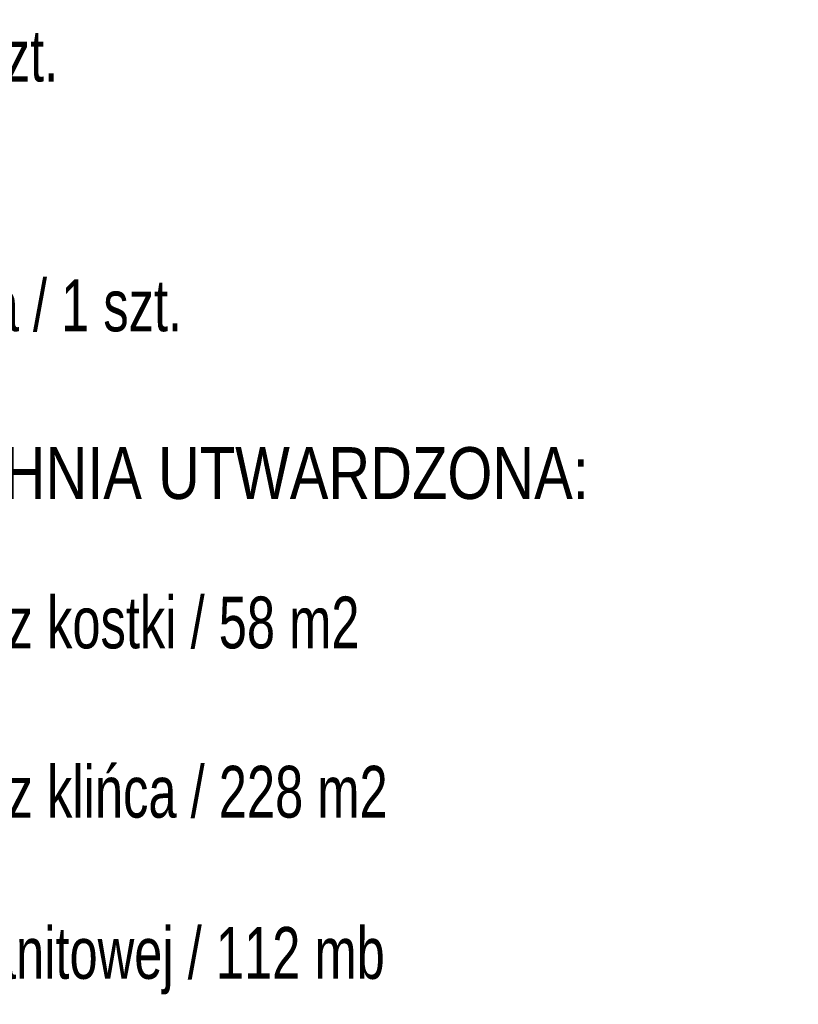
# Model space of a CAD drawing. Header units: metres. Extents: x 7415312 to 7415578, y 5538064 to 5538378.
# Tile 80 of 83: x 7415535 to 7415553, y 5538281 to 5538303. Entities that reach past the tile are written whole.
import ezdxf

# ---------------------------------------------------------------- set-up
doc = ezdxf.new("R2010")
doc.units = ezdxf.units.M
doc.header["$MEASUREMENT"] = 0
doc.layers.add('Opis', color=7, linetype='Continuous', lineweight=9, true_color=0x000000)
doc.styles.add('LL_50', font='arial.ttf', dxfattribs={"width": 0.7, "height": 10})
doc.styles.add('OPIS_PIK', font='arial.ttf', dxfattribs={"width": 0.8, "height": 1.2})

msp = doc.modelspace()

# ---------------------------------------------------------------- texts
at = {"layer": 'Opis', "char_height": 0.9, "attachment_point": 4}
for s, insert, width, style in [('\\pxt13;{\\H1.3333x;Kosz na śmieci / 1 szt.}', (7415524.084, 5538302.534), 27.88603, 'LL_50'), ('\\pxt13;{\\H1.3333x;Tablica informacyjna / 1 szt.}', (7415524.084, 5538296.577), 27.88603, 'LL_50'), ('{\\H1.3333x;PROJEKTOWANA POWIERZCHNIA UTWARDZONA:}', (7415515.643, 5538292.867), 40.69101, 'OPIS_PIK'), ('{\\H1.3333x;Utwardzenie terenu z kostki / 58 m2}', (7415524.084, 5538289.407), 39.3007, 'LL_50'), ('{\\H1.3333x;Utwardzenie terenu z klińca / 228 m2}', (7415524.084, 5538285.487), 39.3007, 'LL_50'), ('{\\H1.3333x;Obrzeże z kostki granitowej / 112 mb}', (7415524.084, 5538281.582), 37.68549, 'LL_50')]:
    msp.add_mtext(s, dxfattribs=dict(at, insert=insert, width=width, style=style))

doc.saveas('drawing.dxf')
